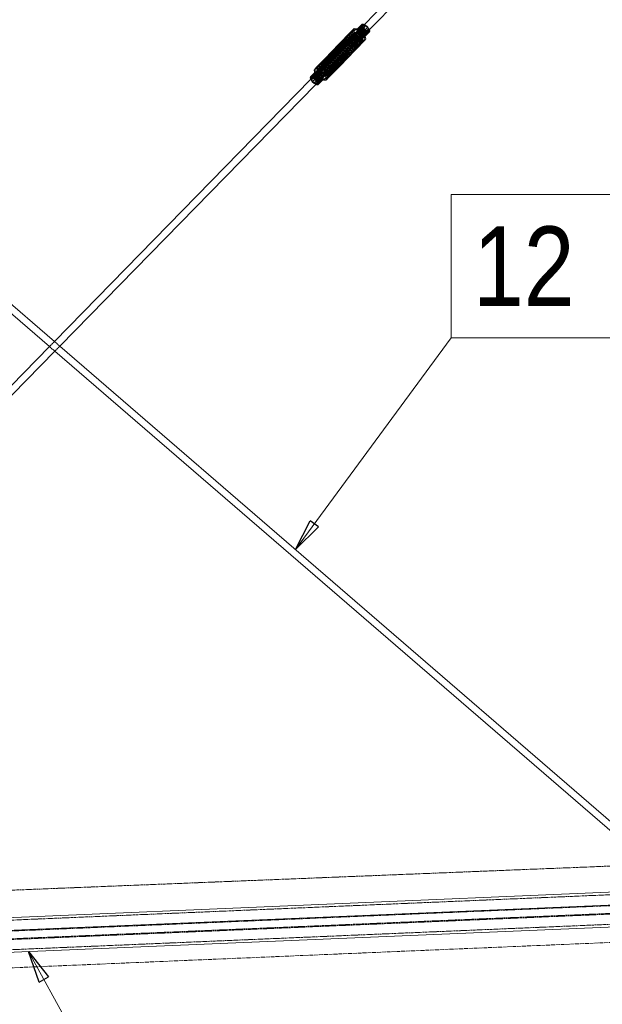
# Model space of a CAD drawing. Header units: millimetres. Extents: x -15129 to 9171, y -18789 to 5877.
# Tile 255 of 256: x -3610 to -2695, y -2867 to -1319. Entities that reach past the tile are written whole.
import ezdxf

# ---------------------------------------------------------------- set-up
doc = ezdxf.new("R2010")
doc.units = ezdxf.units.MM
doc.linetypes.add('ACAD_ISO02W100', pattern=[15, 12, -3])
doc.linetypes.add('ACAD_ISO04W100', pattern=[30, 24, -3, 0, -3])
for name, color, linetype in [('AS_Belki', 145, 'Continuous'), ('AS_Czesci specjalne', 31, 'Continuous'), ('AS_Sciany betonowe', 252, 'Continuous'), ('AS_Siatki', 72, 'Continuous')]:
    doc.layers.add(name, color=color, linetype=linetype)
doc.styles.add('Arial Narrow', font='ARIALN.TTF', dxfattribs={"height": 5})

msp = doc.modelspace()

# ---------------------------------------------------------------- linework, layer by layer
at = {"color": 7, "lineweight": 13}
for p, q in [((-3176.8, -2151.6), (-2932.4, -1818.7)), ((-3596, -2783.7), (-3452.1, -3046))]:
    msp.add_line(p, q, dxfattribs=at)
at = {"color": 0, "linetype": 'ByBlock', "lineweight": -2}
for p, q in [((-3176.8, -2151.6), (-3153.9, -2106.4)), ((-3140.5, -2116.2), (-3176.8, -2151.6)), ((-3140.5, -2116.2), (-3153.9, -2106.4)), ((-3579.3, -2831.6), (-3596, -2783.7)), ((-3596, -2783.7), (-3564.7, -2823.6)), ((-3579.3, -2831.6), (-3564.7, -2823.6))]:
    msp.add_line(p, q, dxfattribs=at)
at = {"color": 7, "lineweight": 13}
msp.add_lwpolyline([(-2932.4, -1818.7), (-2673.2, -1818.7), (-2673.2, -1593.7), (-2932.4, -1593.7), (-2932.4, -1818.7)], dxfattribs=at)
at = {"layer": 'AS_Belki', "color": 145, "linetype": 'Continuous', "lineweight": 13, "ltscale": 0.25}
for p, q in [((-3063, -1336.5), (-2697.1, -962)), ((-2739.3, -989.2), (-3071.1, -1328.7)), ((-3153, -1412.6), (-3555.5, -1824.5)), ((-3547.1, -1831.8), (-3145, -1420.3)), ((-3555.5, -1824.5), (-3991.3, -1448.1)), ((-3998.7, -1456.5), (-3563.3, -1832.5)), ((-4399.6, -2704.3), (-3554.9, -1839.8)), ((-3563.3, -1832.5), (-4377, -2665.2)), ((-3554.9, -1839.8), (-2640.3, -2629.7)), ((-2666.1, -2592.6), (-3547.1, -1831.8)), ((-2635.2, -2688.2), (-4399.8, -2763.1)), ((-2503.1, -2702.8), (-4540.6, -2789.2)), ((-4539.1, -2823.7), (-2501.6, -2737.3))]:
    msp.add_line(p, q, dxfattribs=at)
at = {"layer": 'AS_Belki', "color": 84, "linetype": 'ACAD_ISO02W100', "lineweight": 13, "ltscale": 0.25}
for p, q in [((-3071.1, -1328.7), (-3095.2, -1353.4)), ((-3086.1, -1360), (-3063, -1336.5)), ((-3127.6, -1386.6), (-3153, -1412.6)), ((-3145, -1420.3), (-3118.5, -1393.2)), ((-3555.5, -1824.5), (-3563.3, -1832.5)), ((-3547.1, -1831.8), (-3555.5, -1824.5)), ((-3563.3, -1832.5), (-3554.9, -1839.8)), ((-3554.9, -1839.8), (-3547.1, -1831.8)), ((-2506.3, -2686.9), (-4538.8, -2773.1)), ((-2503, -2703.9), (-4540.5, -2790.3)), ((-4540, -2802.5), (-2502.5, -2716.1)), ((-4540, -2803.6), (-2502.5, -2717.2)), ((-4539.3, -2819.6), (-2501.8, -2733.2))]:
    msp.add_line(p, q, dxfattribs=at)
at = {"layer": 'AS_Belki', "color": 84, "linetype": 'ACAD_ISO02W100', "lineweight": 13, "ltscale": 0.25, "extrusion": (0.649026, 0.664189, 0.370969)}
for centre in [(1262.3, 1161.3, -2907), (1262.3, 1178.5, -2950.1)]:
    msp.add_circle(centre, 6, dxfattribs=at)
at = {"layer": 'AS_Czesci specjalne', "color": 84, "linetype": 'ACAD_ISO02W100', "lineweight": 13, "ltscale": 0.25}
for p, q in [((-3114.5, -1373.9), (-3070.9, -1329.2)), ((-3110.1, -1368.5), (-3070.9, -1329.2)), ((-3070.9, -1329.2), (-3109.6, -1367.8)), ((-3109.2, -1367.2), (-3070.6, -1327)), ((-3070.9, -1329.2), (-3109.2, -1367.2)), ((-3109, -1371.8), (-3070.5, -1330.3)), ((-3108.8, -1366.2), (-3070.6, -1327)), ((-3070.6, -1327), (-3108.6, -1365.8)), ((-3071.2, -1328.2), (-3108.6, -1365.8)), ((-3070.5, -1330.3), (-3108.6, -1369.8)), ((-3071.2, -1328.2), (-3108.5, -1366.4)), ((-3108.5, -1367.8), (-3071.2, -1328.2)), ((-3070.5, -1330.3), (-3108.5, -1367.8)), ((-3063.9, -1330.7), (-3090.6, -1359.6)), ((-3077.1, -1333.4), (-3069.7, -1325.7)), ((-3073.9, -1335.2), (-3066.5, -1327.5)), ((-3068.9, -1327.2), (-3070.9, -1329.2)), ((-3070.9, -1329.2), (-3068.9, -1327.2)), ((-3068.9, -1327.2), (-3070.9, -1329.2)), ((-3070.9, -1329.2), (-3068.9, -1327.2)), ((-3070.7, -1338.1), (-3063.2, -1330.4)), ((-3069.5, -1327.1), (-3068.9, -1327.2)), ((-3069.5, -1331.7), (-3066.4, -1328.5)), ((-3068.9, -1327.2), (-3066.4, -1328.5)), ((-3066.5, -1327.5), (-3068.7, -1326.3)), ((-3063.9, -1330.7), (-3067.2, -1334.1)), ((-3063.9, -1330.7), (-3067.1, -1334.2)), ((-3063.9, -1330.7), (-3067.1, -1334.2)), ((-3063.2, -1330.4), (-3066.5, -1327.5)), ((-3066.4, -1328.5), (-3063.9, -1330.7)), ((-3063.9, -1330.7), (-3062.1, -1333.3)), ((-3060.8, -1333.7), (-3063.2, -1330.4)), ((-3149.8, -1415.9), (-3068.6, -1332.8)), ((-3147.6, -1411.5), (-3069.5, -1331.7)), ((-3147.3, -1418.1), (-3066.1, -1335.1)), ((-3146, -1395.7), (-3084.4, -1332.6)), ((-3067.2, -1334.1), (-3145.1, -1413.8)), ((-3063.7, -1336.4), (-3144.8, -1419.4)), ((-3142.7, -1395.9), (-3081, -1332.8)), ((-3137.9, -1398.6), (-3076.3, -1335.5)), ((-3133.2, -1402.9), (-3071.5, -1339.8)), ((-3067.9, -1344.6), (-3129.6, -1407.7)), ((-3115.7, -1364.5), (-3084.4, -1332.6)), ((-3109.9, -1373.5), (-3068.6, -1332.8)), ((-3109.3, -1372.7), (-3068.6, -1332.8)), ((-3068.6, -1332.8), (-3109, -1371.8)), ((-3067.1, -1334.2), (-3103.8, -1373.1)), ((-3063.7, -1336.4), (-3103.6, -1378.1)), ((-3063.7, -1336.4), (-3102.9, -1377.5)), ((-3102.2, -1372.2), (-3064.7, -1335.8)), ((-3063.7, -1336.4), (-3102, -1376.9)), ((-3061.9, -1336.5), (-3102, -1376.9)), ((-3100.4, -1375.8), (-3061.9, -1336.5)), ((-3099.1, -1374.7), (-3061.9, -1336.5)), ((-3062.4, -1336.5), (-3099.1, -1374.7)), ((-3062.4, -1336.5), (-3098.7, -1373.6)), ((-3067.9, -1344.6), (-3098.2, -1377.1)), ((-3067.9, -1344.6), (-3096.9, -1376.1)), ((-3067.9, -1344.6), (-3095.5, -1375.8)), ((-3067.1, -1334.2), (-3090.8, -1359.4)), ((-3064.7, -1335.9), (-3088.9, -1360.4)), ((-3064.6, -1335.9), (-3088, -1360.8)), ((-3081, -1332.8), (-3076.3, -1335.5)), ((-3079.4, -1333.2), (-3077.1, -1333.4)), ((-3077.1, -1333.4), (-3079.3, -1333.1)), ((-3062.5, -1336.5), (-3078.7, -1352.5)), ((-3077.1, -1333.4), (-3073.9, -1335.2)), ((-3076.3, -1335.5), (-3073.9, -1335.2)), ((-3076.3, -1335.5), (-3071.5, -1339.8)), ((-3073.9, -1335.2), (-3070.7, -1338.1)), ((-3071.5, -1339.8), (-3070.7, -1338.1)), ((-3071.5, -1339.8), (-3067.9, -1344.6)), ((-3070.7, -1338.1), (-3068.3, -1341.3)), ((-3060.8, -1333.7), (-3068.3, -1341.3)), ((-3068.3, -1341.3), (-3067.9, -1344.6)), ((-3068.3, -1341.3), (-3067.3, -1344.1)), ((-3067.3, -1344.1), (-3068.1, -1345.6)), ((-3067.9, -1344.6), (-3066.5, -1348.7)), ((-3059.8, -1336.5), (-3067.3, -1344.1)), ((-3067.2, -1344.7), (-3067.3, -1344.1)), ((-3064.7, -1335.8), (-3062.1, -1333.3)), ((-3062.1, -1333.3), (-3064.7, -1335.9)), ((-3062.1, -1333.3), (-3064.6, -1335.9)), ((-3062.1, -1333.3), (-3061.5, -1334.9)), ((-3060.7, -1334), (-3060.8, -1333.7)), ((-3090.8, -1359.4), (-3103.1, -1372.5)), ((-3090.6, -1359.6), (-3102.2, -1372.2)), ((-3088.9, -1360.4), (-3100.5, -1372.2)), ((-3088, -1360.8), (-3099.2, -1372.7)), ((-3087.5, -1361.1), (-3099.2, -1372.7)), ((-3066.5, -1348.7), (-3095.5, -1375.8)), ((-3095.4, -1379.4), (-3066.5, -1348.7)), ((-3067.7, -1350.9), (-3095.4, -1379.4)), ((-3066.5, -1348.7), (-3094.5, -1376.1)), ((-3066.5, -1348.7), (-3094.4, -1378)), ((-3066.5, -1348.7), (-3094.1, -1376.9)), ((-3078.7, -1352.5), (-3087.5, -1361.1)), ((-3114.6, -1371.9), (-3152.4, -1411.2)), ((-3115, -1373), (-3152.4, -1411.2)), ((-3114.5, -1373.9), (-3152.4, -1411.2)), ((-3114.6, -1371.9), (-3151.8, -1410.1)), ((-3151.8, -1410.1), (-3115.6, -1373.1)), ((-3151.8, -1410.1), (-3115.3, -1373.4)), ((-3114.5, -1373.9), (-3151.6, -1413.3)), ((-3151.6, -1413.3), (-3111.5, -1374.4)), ((-3151.6, -1413.3), (-3113.2, -1374.4)), ((-3115.2, -1373.4), (-3150, -1410.2)), ((-3150, -1410.2), (-3115, -1373.6)), ((-3149.8, -1415.9), (-3109.9, -1373.5)), ((-3149.8, -1415.9), (-3110.6, -1374.1)), ((-3111.5, -1374.4), (-3149.8, -1415.9)), ((-3146, -1395.7), (-3115.7, -1364.5)), ((-3145.1, -1413.8), (-3104.3, -1373.9)), ((-3145.1, -1413.8), (-3104.7, -1374.8)), ((-3098.2, -1377.1), (-3129.6, -1407.7)), ((-3126.4, -1385.4), (-3115, -1373.5)), ((-3126, -1385.6), (-3114.5, -1373.9)), ((-3103.8, -1373.1), (-3120.5, -1389.6)), ((-3104.7, -1374.8), (-3119.6, -1390.8)), ((-3105.1, -1376.8), (-3119.3, -1391.5)), ((-3119.2, -1370.5), (-3114.5, -1373.9)), ((-3115, -1373), (-3119.2, -1370.5)), ((-3118.2, -1370.8), (-3114.5, -1373.9)), ((-3113.2, -1374.4), (-3118.2, -1370.8)), ((-3115, -1373), (-3118.1, -1370.8)), ((-3117.3, -1370.6), (-3115, -1373)), ((-3116.8, -1370.5), (-3113.2, -1374.4)), ((-3116.8, -1370.5), (-3111.5, -1374.4)), ((-3110.6, -1374.1), (-3116.8, -1370.5)), ((-3114.6, -1371.9), (-3116.7, -1370.4)), ((-3116.1, -1370), (-3114.6, -1371.9)), ((-3115.6, -1373.1), (-3113.3, -1370.8)), ((-3110.6, -1374.1), (-3115.5, -1369.5)), ((-3109.9, -1373.5), (-3115.5, -1369.5)), ((-3115.5, -1369.5), (-3109.3, -1372.7)), ((-3113.3, -1370.8), (-3115.4, -1369.4)), ((-3115.3, -1373.4), (-3115, -1373.1)), ((-3114.9, -1373.2), (-3115.2, -1373.4)), ((-3115, -1373.1), (-3111.7, -1369.7)), ((-3115, -1373), (-3114.6, -1371.9)), ((-3114.5, -1373.9), (-3115, -1373)), ((-3115, -1373.5), (-3114.9, -1373.3)), ((-3115, -1373.6), (-3114.8, -1373.4)), ((-3114.9, -1368.7), (-3113.3, -1370.8)), ((-3114.9, -1373.3), (-3110.8, -1369.1)), ((-3111.7, -1369.7), (-3114.9, -1373.2)), ((-3114.8, -1373.4), (-3110.1, -1368.5)), ((-3113.3, -1370.8), (-3114.6, -1371.9)), ((-3113.2, -1374.4), (-3114.5, -1373.9)), ((-3114.5, -1373.9), (-3114.5, -1373.9)), ((-3111.7, -1369.7), (-3114.3, -1367.8)), ((-3109.3, -1372.7), (-3114.3, -1367.9)), ((-3114.3, -1367.9), (-3109, -1371.8)), ((-3108.6, -1369.8), (-3114.3, -1367.9)), ((-3110.8, -1369.1), (-3114.1, -1367.4)), ((-3113.7, -1366.4), (-3110.8, -1369.1)), ((-3110.1, -1368.5), (-3113.6, -1366)), ((-3113.6, -1366.1), (-3108.6, -1369.8)), ((-3108.5, -1367.8), (-3113.6, -1366.1)), ((-3109.6, -1367.8), (-3113.5, -1365.7)), ((-3113.3, -1362.4), (-3108.5, -1366.4)), ((-3108.6, -1365.8), (-3113.3, -1362.4)), ((-3113.3, -1370.8), (-3111.7, -1369.7)), ((-3108.8, -1366.2), (-3113.2, -1364)), ((-3113.2, -1364.3), (-3109.2, -1367.2)), ((-3113.2, -1364.4), (-3108.5, -1367.8)), ((-3108.5, -1366.4), (-3113.2, -1364.4)), ((-3113.2, -1364.5), (-3109.6, -1367.8)), ((-3111.5, -1374.4), (-3113.2, -1374.4)), ((-3113.1, -1362.9), (-3108.6, -1365.8)), ((-3113.1, -1363), (-3108.8, -1366.2)), ((-3108.5, -1366.4), (-3113.1, -1363.1)), ((-3110.8, -1369.1), (-3111.7, -1369.7)), ((-3111.5, -1374.4), (-3110.6, -1374.1)), ((-3110.8, -1369.1), (-3110.1, -1368.5)), ((-3110.6, -1374.1), (-3109.9, -1373.5)), ((-3110.1, -1368.5), (-3109.6, -1367.8)), ((-3109.9, -1373.5), (-3109.3, -1372.7)), ((-3109.6, -1367.8), (-3109.2, -1367.2)), ((-3109.3, -1372.7), (-3109, -1371.8)), ((-3109.2, -1367.2), (-3108.8, -1366.2)), ((-3109, -1371.8), (-3108.6, -1369.8)), ((-3108.8, -1366.2), (-3108.6, -1365.8)), ((-3108.5, -1366.4), (-3108.6, -1365.8)), ((-3108.6, -1369.8), (-3108.5, -1367.8)), ((-3108.5, -1367.8), (-3108.5, -1366.4)), ((-3105.2, -1378.8), (-3105.1, -1376.8)), ((-3105.1, -1376.8), (-3104.7, -1374.8)), ((-3100.1, -1380.5), (-3105.1, -1376.8)), ((-3105.1, -1376.8), (-3099.4, -1378.7)), ((-3104.7, -1374.8), (-3104.3, -1373.9)), ((-3104.7, -1374.8), (-3099.4, -1378.7)), ((-3104.3, -1373.9), (-3103.8, -1373.1)), ((-3099.4, -1378.7), (-3104.3, -1373.9)), ((-3104.3, -1373.9), (-3098.2, -1377.1)), ((-3103.8, -1373.1), (-3103.1, -1372.5)), ((-3103.8, -1373.1), (-3098.2, -1377.1)), ((-3102.9, -1377.5), (-3103.6, -1378.1)), ((-3103.1, -1372.5), (-3102.2, -1372.2)), ((-3098.2, -1377.1), (-3103.1, -1372.5)), ((-3103.1, -1372.5), (-3096.9, -1376.1)), ((-3102, -1376.9), (-3102.9, -1377.5)), ((-3102.9, -1377.5), (-3098, -1382.1)), ((-3102.9, -1377.5), (-3096.7, -1380.8)), ((-3102.2, -1372.2), (-3099.1, -1374.5)), ((-3102.2, -1372.2), (-3100.5, -1372.2)), ((-3102, -1376.9), (-3100.4, -1375.8)), ((-3102, -1376.9), (-3096.7, -1380.8)), ((-3098.8, -1374), (-3100.5, -1372.2)), ((-3100.5, -1372.2), (-3098.7, -1373.5)), ((-3100.5, -1372.2), (-3099.2, -1372.7)), ((-3100.4, -1375.8), (-3099.1, -1374.7)), ((-3096.7, -1380.8), (-3100.4, -1375.8)), ((-3100.4, -1375.8), (-3095.4, -1379.4)), ((-3099.4, -1378.7), (-3098.2, -1377.1)), ((-3099.2, -1372.7), (-3098.7, -1373.6)), ((-3099.2, -1372.7), (-3098.1, -1373.6)), ((-3098, -1373.5), (-3099.2, -1372.7)), ((-3098.7, -1373.6), (-3099.1, -1374.7)), ((-3099.1, -1374.5), (-3099, -1374.6)), ((-3095.4, -1379.4), (-3099.1, -1374.7)), ((-3099.1, -1374.7), (-3094.4, -1378)), ((-3099, -1374.6), (-3096.9, -1376.1)), ((-3098.7, -1374.2), (-3098.8, -1374)), ((-3098.7, -1373.5), (-3098.3, -1373.8)), ((-3094.4, -1378), (-3098.7, -1373.6)), ((-3094.1, -1376.9), (-3098.7, -1373.6)), ((-3098.7, -1373.6), (-3094.5, -1376.1)), ((-3096.9, -1376.1), (-3098.7, -1374.2)), ((-3098.3, -1373.8), (-3095.5, -1375.8)), ((-3098.2, -1377.1), (-3096.9, -1376.1)), ((-3098.1, -1373.6), (-3095.5, -1375.8)), ((-3094.5, -1376.1), (-3098, -1373.5)), ((-3096.9, -1376.1), (-3095.5, -1375.8)), ((-3095.5, -1375.8), (-3094.5, -1376.1)), ((-3094.1, -1376.9), (-3094.5, -1376.1)), ((-3094.4, -1378), (-3094.1, -1376.9)), ((-3150, -1410.2), (-3126.4, -1385.4)), ((-3150, -1410.2), (-3126, -1385.6)), ((-3120.5, -1389.6), (-3145.1, -1413.8)), ((-3144.8, -1419.4), (-3103.6, -1378.1)), ((-3144.8, -1419.4), (-3104.1, -1378.8)), ((-3144.8, -1419.4), (-3104.5, -1379.4)), ((-3143.2, -1416.3), (-3105.2, -1378.8)), ((-3119.6, -1390.8), (-3143.2, -1416.3)), ((-3119.3, -1391.5), (-3143.2, -1416.3)), ((-3104.5, -1379.4), (-3143.1, -1419.6)), ((-3143.1, -1419.6), (-3104.9, -1380.4)), ((-3143.1, -1419.6), (-3105.1, -1380.8)), ((-3105.1, -1380.2), (-3142.5, -1418.4)), ((-3142.5, -1418.4), (-3105.1, -1380.8)), ((-3129.6, -1407.7), (-3099.4, -1378.7)), ((-3129.6, -1407.7), (-3100.1, -1380.5)), ((-3099.9, -1384.1), (-3129.3, -1414)), ((-3100.1, -1380.5), (-3128.2, -1411.8)), ((-3100.5, -1382.2), (-3128.2, -1411.8)), ((-3100.6, -1383.5), (-3128.2, -1411.8)), ((-3128.2, -1411.8), (-3099.9, -1384.1)), ((-3128.2, -1411.8), (-3100.4, -1384.2)), ((-3118.6, -1393), (-3125.4, -1400.2)), ((-3105.2, -1378.8), (-3118.6, -1393)), ((-3105.1, -1380.2), (-3105.2, -1378.8)), ((-3100.5, -1382.2), (-3105.2, -1378.8)), ((-3105.2, -1378.8), (-3100.1, -1380.5)), ((-3105.1, -1380.2), (-3105.1, -1380.8)), ((-3100.4, -1384.2), (-3105.1, -1380.2)), ((-3100.6, -1383.5), (-3105.1, -1380.2)), ((-3105.1, -1380.2), (-3100.5, -1382.2)), ((-3104.9, -1380.4), (-3105.1, -1380.8)), ((-3105.1, -1380.8), (-3100.4, -1384.2)), ((-3105.1, -1380.8), (-3099.9, -1384.1)), ((-3104.5, -1379.4), (-3104.9, -1380.4)), ((-3099.9, -1384.1), (-3104.9, -1380.4)), ((-3104.9, -1380.4), (-3099.2, -1383.3)), ((-3104.1, -1378.8), (-3104.5, -1379.4)), ((-3104.5, -1379.4), (-3099.2, -1383.3)), ((-3103.6, -1378.1), (-3104.1, -1378.8)), ((-3104.1, -1378.8), (-3099.2, -1383.3)), ((-3104.1, -1378.8), (-3098, -1382.1)), ((-3103.6, -1378.1), (-3098, -1382.1)), ((-3100.6, -1383.5), (-3100.5, -1382.2)), ((-3100.4, -1384.2), (-3100.6, -1383.5)), ((-3100.5, -1382.2), (-3100.1, -1380.5)), ((-3100.4, -1384.2), (-3099.9, -1384.1)), ((-3100.1, -1380.5), (-3099.4, -1378.7)), ((-3099.9, -1384.1), (-3099.2, -1383.3)), ((-3096.7, -1380.8), (-3095.4, -1379.4)), ((-3095.4, -1379.4), (-3094.4, -1378)), ((-3150.8, -1408.8), (-3153.1, -1408.6)), ((-3150.8, -1408.8), (-3143.3, -1401.1)), ((-3147.6, -1410.5), (-3140.1, -1402.9)), ((-3145.6, -1401), (-3146.5, -1401.9)), ((-3146.4, -1402.5), (-3145.6, -1401)), ((-3145.6, -1401), (-3146, -1395.7)), ((-3146, -1395.7), (-3142.7, -1395.9)), ((-3143.3, -1401.1), (-3145.6, -1401)), ((-3144.3, -1413.5), (-3136.9, -1405.8)), ((-3143.3, -1401.1), (-3142.7, -1395.9)), ((-3140.1, -1402.9), (-3143.3, -1401.1)), ((-3142.7, -1395.9), (-3137.9, -1398.6)), ((-3125.4, -1400.2), (-3142.5, -1418.4)), ((-3140.1, -1402.9), (-3137.9, -1398.6)), ((-3136.9, -1405.8), (-3140.1, -1402.9)), ((-3137.9, -1398.6), (-3133.2, -1402.9)), ((-3136.9, -1405.8), (-3133.2, -1402.9)), ((-3134.4, -1409.1), (-3136.9, -1405.8)), ((-3129.6, -1407.7), (-3134.4, -1409.1)), ((-3133.2, -1402.9), (-3129.6, -1407.7)), ((-3129.6, -1407.7), (-3128.2, -1411.8)), ((-3152.4, -1411.2), (-3151.8, -1410.1)), ((-3152.4, -1411.2), (-3151.6, -1413.3)), ((-3151.8, -1410.1), (-3150.6, -1410.1)), ((-3151.6, -1413.3), (-3149.8, -1415.9)), ((-3147.6, -1410.5), (-3150.8, -1408.8)), ((-3150.6, -1410.1), (-3150, -1410.2)), ((-3150, -1410.2), (-3147.6, -1411.5)), ((-3147.3, -1418.1), (-3149.8, -1415.9)), ((-3144.3, -1413.5), (-3147.6, -1410.5)), ((-3147.6, -1411.5), (-3145.1, -1413.8)), ((-3144.8, -1419.4), (-3147.3, -1418.1)), ((-3145.1, -1413.8), (-3143.2, -1416.3)), ((-3143.1, -1419.6), (-3144.8, -1419.4)), ((-3141.9, -1416.7), (-3144.3, -1413.5)), ((-3143.2, -1416.3), (-3142.6, -1417.9)), ((-3142.5, -1418.4), (-3143.1, -1419.6)), ((-3142.6, -1417.9), (-3142.5, -1418.4)), ((-3134.4, -1409.1), (-3141.9, -1416.7)), ((-3140.9, -1419.5), (-3141.9, -1416.7)), ((-3141.7, -1421), (-3140.9, -1419.5)), ((-3133.5, -1411.9), (-3140.9, -1419.5)), ((-3134.3, -1413.4), (-3136.6, -1413.2)), ((-3133.5, -1411.9), (-3134.4, -1409.1)), ((-3134.4, -1413.5), (-3134.3, -1413.4)), ((-3133.5, -1411.9), (-3134.3, -1413.4)), ((-3129.3, -1414), (-3134.3, -1413.4)), ((-3128.2, -1411.8), (-3133.5, -1411.9)), ((-3128.2, -1411.8), (-3129.3, -1414))]:
    msp.add_line(p, q, dxfattribs=at)
at = {"layer": 'AS_Czesci specjalne', "color": 145, "linetype": 'Continuous', "lineweight": 13, "ltscale": 0.25}
for p, q in [((-3072.7, -1327.1), (-3080.2, -1334.7)), ((-3072, -1325.6), (-3079.4, -1333.2)), ((-3071.8, -1329.9), (-3079.2, -1337.5)), ((-3072, -1325.6), (-3072.7, -1327.1)), ((-3072.7, -1327.1), (-3071.8, -1329.9)), ((-3069.7, -1325.7), (-3072, -1325.6)), ((-3069.4, -1333.1), (-3071.8, -1329.9)), ((-3071.2, -1328.2), (-3070.6, -1327)), ((-3070.5, -1330.3), (-3071.2, -1328.2)), ((-3070.6, -1327), (-3069.5, -1327.1)), ((-3068.6, -1332.8), (-3070.5, -1330.3)), ((-3068.7, -1326.3), (-3069.7, -1325.7)), ((-3145.8, -1402), (-3084.1, -1338.9)), ((-3142.2, -1406.8), (-3080.5, -1343.7)), ((-3115.5, -1369.5), (-3084.1, -1338.9)), ((-3084.4, -1332.6), (-3114.5, -1363.3)), ((-3084.1, -1338.9), (-3114.3, -1367.9)), ((-3084.4, -1332.6), (-3113.7, -1362.5)), ((-3085.5, -1334.8), (-3113.7, -1362.5)), ((-3113.6, -1366.1), (-3085.5, -1334.8)), ((-3084.1, -1338.9), (-3113.6, -1366.1)), ((-3085.5, -1334.8), (-3113.3, -1362.4)), ((-3085.5, -1334.8), (-3113.2, -1364.4)), ((-3085.5, -1334.8), (-3113.1, -1363.1)), ((-3085.5, -1334.8), (-3084.4, -1332.6)), ((-3080.2, -1334.7), (-3085.5, -1334.8)), ((-3084.1, -1338.9), (-3085.5, -1334.8)), ((-3079.4, -1333.2), (-3084.4, -1332.6)), ((-3081, -1332.8), (-3084.4, -1332.6)), ((-3079.2, -1337.5), (-3084.1, -1338.9)), ((-3080.5, -1343.7), (-3084.1, -1338.9)), ((-3079.3, -1333.1), (-3081, -1332.8)), ((-3076.8, -1340.8), (-3080.5, -1343.7)), ((-3080.5, -1343.7), (-3075.7, -1348)), ((-3079.4, -1333.2), (-3080.2, -1334.7)), ((-3080.2, -1334.7), (-3079.2, -1337.5)), ((-3079.2, -1337.5), (-3076.8, -1340.8)), ((-3069.4, -1333.1), (-3076.8, -1340.8)), ((-3073.6, -1343.7), (-3076.8, -1340.8)), ((-3075.7, -1348), (-3073.6, -1343.7)), ((-3073.6, -1343.7), (-3066.1, -1336.1)), ((-3073.6, -1343.7), (-3070.4, -1345.5)), ((-3071, -1350.7), (-3070.4, -1345.5)), ((-3070.4, -1345.5), (-3062.9, -1337.8)), ((-3070.4, -1345.5), (-3068.1, -1345.6)), ((-3066.1, -1336.1), (-3069.4, -1333.1)), ((-3066.1, -1335.1), (-3068.6, -1332.8)), ((-3068.1, -1345.6), (-3060.6, -1338)), ((-3067.7, -1350.9), (-3068.1, -1345.6)), ((-3066.5, -1348.7), (-3067.2, -1344.7)), ((-3063.7, -1336.4), (-3066.1, -1335.1)), ((-3062.9, -1337.8), (-3066.1, -1336.1)), ((-3061.9, -1336.5), (-3063.7, -1336.4)), ((-3062.9, -1337.8), (-3060.6, -1338)), ((-3061.3, -1335.4), (-3062.5, -1336.5)), ((-3061.3, -1335.4), (-3062.4, -1336.5)), ((-3061.3, -1335.4), (-3062.4, -1336.5)), ((-3061.3, -1335.4), (-3061.9, -1336.5)), ((-3061.5, -1334.9), (-3061.3, -1335.4)), ((-3059.8, -1336.5), (-3060.7, -1334)), ((-3060.6, -1338), (-3059.8, -1336.5)), ((-3137.4, -1411.1), (-3075.7, -1348)), ((-3132.7, -1413.8), (-3071, -1350.7)), ((-3067.7, -1350.9), (-3129.3, -1414)), ((-3067.7, -1350.9), (-3098, -1382.1)), ((-3096.7, -1380.8), (-3067.7, -1350.9)), ((-3075.7, -1348), (-3071, -1350.7)), ((-3071, -1350.7), (-3067.7, -1350.9)), ((-3067.7, -1350.9), (-3066.5, -1348.7)), ((-3118.3, -1367.2), (-3147.2, -1397.9)), ((-3119.3, -1368.6), (-3147.2, -1397.9)), ((-3119.6, -1369.7), (-3147.2, -1397.9)), ((-3147.2, -1397.9), (-3119.2, -1370.5)), ((-3147.2, -1397.9), (-3118.2, -1370.8)), ((-3117, -1365.8), (-3146, -1395.7)), ((-3146, -1395.7), (-3118.3, -1367.2)), ((-3115.5, -1369.5), (-3145.8, -1402)), ((-3116.8, -1370.5), (-3145.8, -1402)), ((-3118.2, -1370.8), (-3145.8, -1402)), ((-3119.3, -1368.6), (-3119.6, -1369.7)), ((-3119.6, -1369.7), (-3119.2, -1370.5)), ((-3118.1, -1370.8), (-3119.6, -1369.7)), ((-3118.3, -1367.2), (-3119.3, -1368.6)), ((-3119.3, -1368.6), (-3117.3, -1370.6)), ((-3116.7, -1370.4), (-3119.3, -1368.6)), ((-3118.2, -1370.8), (-3119.2, -1370.5)), ((-3117, -1365.8), (-3118.3, -1367.2)), ((-3118.3, -1367.2), (-3116.1, -1370)), ((-3115.4, -1369.4), (-3118.3, -1367.2)), ((-3116.8, -1370.5), (-3118.2, -1370.8)), ((-3115.7, -1364.5), (-3117, -1365.8)), ((-3117, -1365.8), (-3114.9, -1368.7)), ((-3114.3, -1367.8), (-3117, -1365.8)), ((-3114.1, -1367.4), (-3117, -1365.8)), ((-3115.5, -1369.5), (-3116.8, -1370.5)), ((-3114.5, -1363.3), (-3115.7, -1364.5)), ((-3115.7, -1364.5), (-3113.7, -1366.4)), ((-3113.6, -1366), (-3115.7, -1364.5)), ((-3113.5, -1365.7), (-3115.7, -1364.5)), ((-3114.3, -1367.9), (-3115.5, -1369.5)), ((-3113.7, -1362.5), (-3114.5, -1363.3)), ((-3114.5, -1363.3), (-3113.2, -1364.5)), ((-3114.5, -1363.3), (-3113.2, -1364.3)), ((-3113.2, -1364), (-3114.5, -1363.3)), ((-3113.6, -1366.1), (-3114.3, -1367.9)), ((-3113.3, -1362.4), (-3113.7, -1362.5)), ((-3113.7, -1362.5), (-3113.1, -1363)), ((-3113.7, -1362.5), (-3113.1, -1362.9)), ((-3113.2, -1364.4), (-3113.6, -1366.1)), ((-3113.3, -1362.4), (-3113.1, -1363.1)), ((-3113.1, -1363.1), (-3113.2, -1364.4)), ((-3129.3, -1414), (-3098, -1382.1)), ((-3129.3, -1414), (-3099.2, -1383.3)), ((-3099.2, -1383.3), (-3098, -1382.1)), ((-3098, -1382.1), (-3096.7, -1380.8)), ((-3146.4, -1402.5), (-3153.9, -1410.1)), ((-3153.1, -1408.6), (-3153.9, -1410.1)), ((-3146.5, -1401.9), (-3153.1, -1408.6)), ((-3152.9, -1412.9), (-3145.5, -1405.2)), ((-3150.5, -1416.2), (-3143, -1408.5)), ((-3146, -1395.7), (-3147.2, -1397.9)), ((-3147.2, -1397.9), (-3146.4, -1402.5)), ((-3147.2, -1397.9), (-3145.8, -1402)), ((-3145.5, -1405.2), (-3146.4, -1402.5)), ((-3145.8, -1402), (-3145.5, -1405.2)), ((-3145.8, -1402), (-3142.2, -1406.8)), ((-3143, -1408.5), (-3145.5, -1405.2)), ((-3143, -1408.5), (-3142.2, -1406.8)), ((-3143, -1408.5), (-3139.8, -1411.5)), ((-3142.2, -1406.8), (-3137.4, -1411.1)), ((-3153.9, -1410.1), (-3152.9, -1412.9)), ((-3152.9, -1412.9), (-3150.5, -1416.2)), ((-3150.5, -1416.2), (-3147.2, -1419.1)), ((-3147.2, -1419.1), (-3139.8, -1411.5)), ((-3147.2, -1419.1), (-3144, -1420.9)), ((-3144, -1420.9), (-3136.6, -1413.2)), ((-3144, -1420.9), (-3141.7, -1421)), ((-3141.7, -1421), (-3134.4, -1413.5)), ((-3139.8, -1411.5), (-3137.4, -1411.1)), ((-3139.8, -1411.5), (-3136.6, -1413.2)), ((-3137.4, -1411.1), (-3132.7, -1413.8)), ((-3136.6, -1413.2), (-3132.7, -1413.8)), ((-3132.7, -1413.8), (-3129.3, -1414))]:
    msp.add_line(p, q, dxfattribs=at)
at = {"layer": 'AS_Sciany betonowe', "color": 145, "linetype": 'ACAD_ISO02W100', "lineweight": 13, "ltscale": 0.25}
msp.add_line((-2655.3, -2648.2), (-4379.5, -2717.7), dxfattribs=at)
at = {"layer": 'AS_Siatki', "color": 20, "linetype": 'ACAD_ISO04W100', "lineweight": 13, "ltscale": 0.25}
msp.add_line((-12175.6, -3171.9), (-430.5, -2673.9), dxfattribs=at)

# ---------------------------------------------------------------- texts
at = {"color": 7, "lineweight": 13, "style": 'Arial Narrow'}
msp.add_text('12', height=125, dxfattribs=at).set_placement((-2897.8, -1768.7))

doc.saveas('drawing.dxf')
